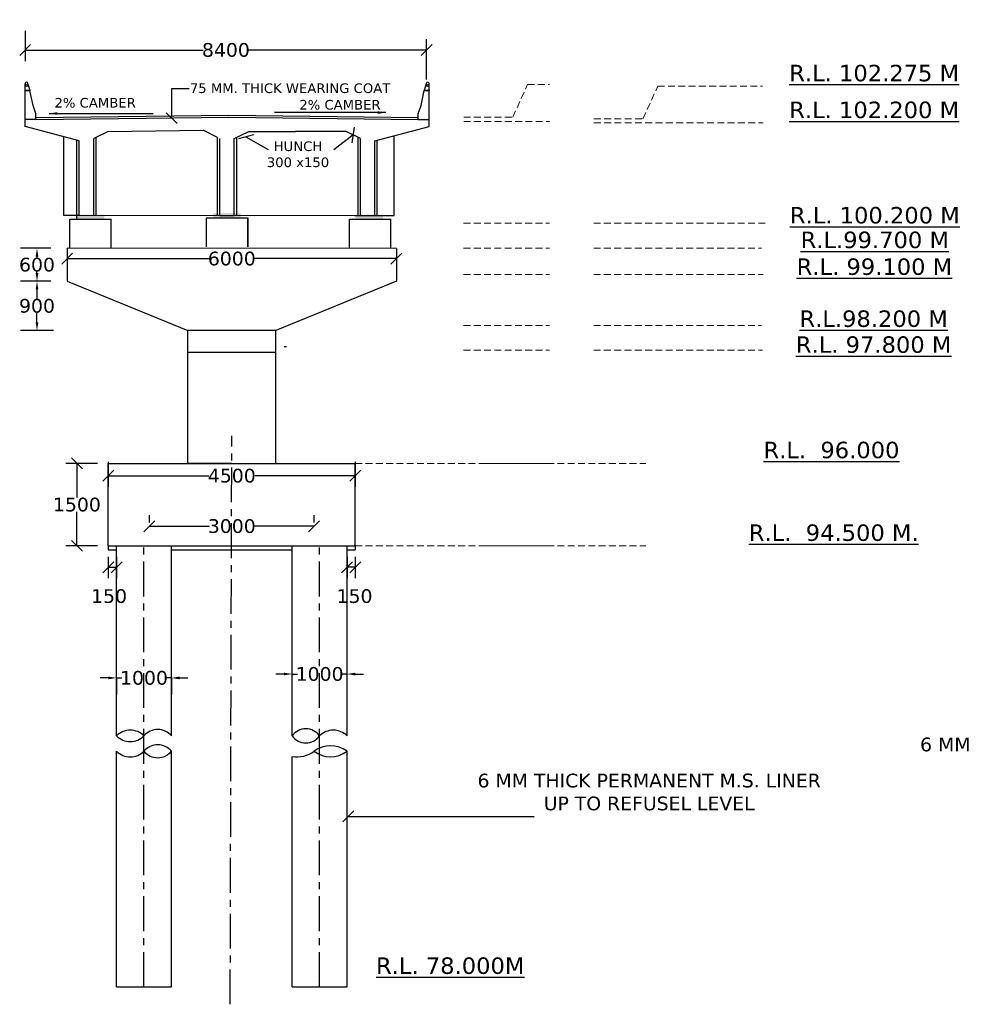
# Model space of a CAD drawing. Header units: millimetres. Extents: x -7746077780 to -3844657605, y -13315294818 to -6656873469.
# Tile 75 of 129: x -3871880771 to -3871863540, y -6657361810 to -6657343874. Entities that reach past the tile are written whole.
import ezdxf

# ---------------------------------------------------------------- set-up
doc = ezdxf.new("R2010")
doc.units = ezdxf.units.MM
doc.header["$MEASUREMENT"] = 0
doc.header["$PDMODE"] = 2
doc.linetypes.add('CENTER', pattern=[50.8, 31.75, -6.35, 6.35, -6.35])
doc.linetypes.add('HIDDEN', pattern=[0.375, 0.25, -0.125])
doc.layers.add('TEX', color=6, linetype='Continuous')
doc.layers.add('TEXT', color=7, linetype='Continuous')
doc.styles.get("Standard").update_dxf_attribs({"font": 'verdana.ttf', "height": 250})
doc.dimstyles.new('Copy of ISO-25--------4', dxfattribs={"dimtxt": 200, "dimasz": 150, "dimexe": 300, "dimexo": 300, "dimgap": 0.02, "dimtad": 0, "dimtih": 1, "dimtoh": 1, "dimdec": 0, "dimlfac": 4, "dimdsep": 46, "dimtxsty": 'Standard', "dimcen": 150, "dimclrd": 1, "dimclre": 1, "dimclrt": 1, "dimadec": 0, "dimazin": 0, "dimtfac": 1, "dimtdec": 0, "dimtmove": 2, "dimatfit": 3, "dimfxl": 0, "dimarcsym": 0})
doc.dimstyles.new('ISO-25', dxfattribs={"dimtxt": 250, "dimasz": 200, "dimexe": 200, "dimexo": 200, "dimgap": 0.02, "dimtad": 0, "dimtih": 1, "dimtoh": 1, "dimdec": 0, "dimdsep": 46, "dimtxsty": 'Standard', "dimblk": 'OBLIQUE', "dimcen": 150, "dimclrd": 1, "dimclre": 1, "dimclrt": 1, "dimadec": 0, "dimazin": 0, "dimtfac": 1, "dimtdec": 0, "dimtmove": 2, "dimatfit": 3, "dimldrblk": 'OBLIQUE', "dimfxl": 0, "dimarcsym": 0})
doc.dimstyles.new('ISO-25--------2', dxfattribs={"dimtxt": 200, "dimasz": 150, "dimexe": 300, "dimexo": 300, "dimgap": 0.02, "dimtad": 0, "dimtih": 1, "dimtoh": 1, "dimdec": 0, "dimlfac": 2, "dimdsep": 46, "dimtxsty": 'Standard', "dimcen": 150, "dimclrd": 1, "dimclre": 1, "dimclrt": 1, "dimadec": 0, "dimazin": 0, "dimtfac": 1, "dimtdec": 0, "dimtmove": 2, "dimatfit": 3, "dimfxl": 0, "dimarcsym": 0})

# ---------------------------------------------------------------- blocks, each defined once
blk = doc.blocks.new('_Oblique')
at = {"color": 0, "linetype": 'ByBlock', "lineweight": -2}
blk.add_line((-0.5, -0.5), (0.5, 0.5), dxfattribs=at)
blk = doc.blocks.new('*D1150')
at = {"color": 1, "linetype": 'Continuous', "lineweight": -2, "ltscale": 0.05, "transparency": 16777216}
for p, q in [((-3871879155.757898, -6657351930.053236), (-3871879155.757898, -6657352381.750388)), ((-3871874655.757896, -6657351930.053235), (-3871874655.757896, -6657352381.750388)), ((-3871879155.757898, -6657352181.750388), (-3871877325.186897, -6657352181.750388)), ((-3871874655.757896, -6657352181.750388), (-3871876486.328898, -6657352181.750388))]:
    blk.add_line(p, q, dxfattribs=at)
at = {"layer": 'Defpoints', "color": 0, "linetype": 'Continuous', "ltscale": 0.05, "transparency": 16777216}
for p in [(-3871879155.757898, -6657351730.053236), (-3871874655.757896, -6657351730.053235), (-3871874655.757896, -6657352181.750388)]:
    blk.add_point(p, dxfattribs=at)
at = {"color": 1, "linetype": 'Continuous', "lineweight": -2, "ltscale": 0.05, "transparency": 16777216, "xscale": 200, "yscale": 200, "zscale": 200, "rotation": 180}
blk.add_blockref('_Oblique', (-3871879155.757898, -6657352181.750388), dxfattribs=at)
at = {"color": 1, "linetype": 'Continuous', "lineweight": -2, "ltscale": 0.05, "transparency": 16777216, "xscale": 200, "yscale": 200, "zscale": 200}
blk.add_blockref('_Oblique', (-3871874655.757896, -6657352181.750388), dxfattribs=at)
at = {"color": 1, "linetype": 'Continuous', "ltscale": 0.05, "transparency": 16777216, "insert": (-3871876905.757897, -6657352181.750388), "char_height": 250, "attachment_point": 5}
blk.add_mtext('4500', dxfattribs=at)
blk = doc.blocks.new('*D1151')
at = {"color": 1, "linetype": 'Continuous', "lineweight": -2, "ltscale": 0.05, "transparency": 16777216}
for p, q in [((-3871879355.757896, -6657351958.236751), (-3871879928.057896, -6657351958.236751)), ((-3871879728.057896, -6657351958.236751), (-3871879728.057896, -6657352578.095866)), ((-3871879728.057896, -6657353458.236753), (-3871879728.057896, -6657352838.377639)), ((-3871879355.757898, -6657353458.236753), (-3871879928.057896, -6657353458.236753))]:
    blk.add_line(p, q, dxfattribs=at)
at = {"layer": 'Defpoints', "color": 0, "linetype": 'Continuous', "ltscale": 0.05, "transparency": 16777216}
for p in [(-3871879728.057896, -6657351958.236751), (-3871879155.757896, -6657351958.236751), (-3871879155.757898, -6657353458.236753)]:
    blk.add_point(p, dxfattribs=at)
at = {"color": 1, "linetype": 'Continuous', "lineweight": -2, "ltscale": 0.05, "transparency": 16777216, "xscale": 200, "yscale": 200, "zscale": 200}
for p, rotation in [((-3871879728.057896, -6657351958.236751), 90), ((-3871879728.057896, -6657353458.236753), 270)]:
    blk.add_blockref('_Oblique', p, dxfattribs=dict(at, rotation=rotation))
at = {"color": 1, "linetype": 'Continuous', "ltscale": 0.05, "transparency": 16777216, "insert": (-3871879728.057895, -6657352708.236753), "char_height": 250, "attachment_point": 5}
blk.add_mtext('1500', dxfattribs=at)
blk = doc.blocks.new('*D1152')
at = {"color": 1, "linetype": 'Continuous', "lineweight": -2, "ltscale": 0.05, "transparency": 16777216}
for p, q in [((-3871879155.757896, -6657353658.236753), (-3871879155.757896, -6657354048.743194)), ((-3871879005.757896, -6657353658.236753), (-3871879005.757896, -6657354048.743194)), ((-3871879155.757896, -6657353848.743194), (-3871879005.757896, -6657353848.743194))]:
    blk.add_line(p, q, dxfattribs=at)
at = {"layer": 'Defpoints', "color": 0, "linetype": 'Continuous', "ltscale": 0.05, "transparency": 16777216}
for p in [(-3871879155.757896, -6657353458.236753), (-3871879005.757896, -6657353458.236753), (-3871879005.757896, -6657353848.743194)]:
    blk.add_point(p, dxfattribs=at)
at = {"color": 1, "linetype": 'Continuous', "lineweight": -2, "ltscale": 0.05, "transparency": 16777216, "xscale": 200, "yscale": 200, "zscale": 200, "rotation": 180}
blk.add_blockref('_Oblique', (-3871879155.757896, -6657353848.743194), dxfattribs=at)
at = {"color": 1, "linetype": 'Continuous', "lineweight": -2, "ltscale": 0.05, "transparency": 16777216, "xscale": 200, "yscale": 200, "zscale": 200}
blk.add_blockref('_Oblique', (-3871879005.757896, -6657353848.743194), dxfattribs=at)
at = {"color": 1, "linetype": 'Continuous', "ltscale": 0.05, "transparency": 16777216, "insert": (-3871879142.118624, -6657354375.670983), "char_height": 250, "attachment_point": 5}
blk.add_mtext('150', dxfattribs=at)
blk = doc.blocks.new('*D1153')
at = {"layer": 'Defpoints', "color": 0, "ltscale": 20, "transparency": 16777216}
for p in [(-3871874805.757896, -6657353458.236753), (-3871874655.757896, -6657353458.236753), (-3871874805.757896, -6657353848.743194)]:
    blk.add_point(p, dxfattribs=at)
at = {"layer": 'TEX', "color": 1, "lineweight": -2, "ltscale": 20, "transparency": 16777216}
for p, q in [((-3871874805.757896, -6657353658.236753), (-3871874805.757896, -6657354048.743194)), ((-3871874655.757896, -6657353658.236753), (-3871874655.757896, -6657354048.743194)), ((-3871874655.757896, -6657353848.743194), (-3871874805.757896, -6657353848.743194))]:
    blk.add_line(p, q, dxfattribs=at)
at = {"layer": 'TEX', "color": 1, "lineweight": -2, "ltscale": 20, "transparency": 16777216, "xscale": 200, "yscale": 200, "zscale": 200, "rotation": 180}
blk.add_blockref('_Oblique', (-3871874805.757896, -6657353848.743194), dxfattribs=at)
at = {"layer": 'TEX', "color": 1, "lineweight": -2, "ltscale": 20, "transparency": 16777216, "xscale": 200, "yscale": 200, "zscale": 200}
blk.add_blockref('_Oblique', (-3871874655.757896, -6657353848.743194), dxfattribs=at)
at = {"layer": 'TEX', "color": 1, "ltscale": 20, "transparency": 16777216, "insert": (-3871874669.397167, -6657354375.670983), "char_height": 250, "attachment_point": 5}
blk.add_mtext('150', dxfattribs=at)
blk = doc.blocks.new('*D1154')
at = {"layer": 'Defpoints', "color": 0, "ltscale": 20, "transparency": 16777216}
for p in [(-3871878405.757898, -6657353100.563687), (-3871878405.757898, -6657353232.491455), (-3871875405.757895, -6657353232.491452)]:
    blk.add_point(p, dxfattribs=at)
at = {"layer": 'TEX', "color": 1, "lineweight": -2, "ltscale": 20, "transparency": 16777216}
for p, q in [((-3871878405.757898, -6657353032.491455), (-3871878405.757898, -6657352900.563687)), ((-3871875405.757895, -6657353032.491452), (-3871875405.757895, -6657352900.563687)), ((-3871878405.757898, -6657353100.563687), (-3871877317.631489, -6657353100.563687)), ((-3871875405.757895, -6657353100.563687), (-3871876493.884304, -6657353100.563687))]:
    blk.add_line(p, q, dxfattribs=at)
at = {"layer": 'TEX', "color": 1, "lineweight": -2, "ltscale": 20, "transparency": 16777216, "xscale": 200, "yscale": 200, "zscale": 200, "rotation": 180}
blk.add_blockref('_Oblique', (-3871878405.757898, -6657353100.563687), dxfattribs=at)
at = {"layer": 'TEX', "color": 1, "lineweight": -2, "ltscale": 20, "transparency": 16777216, "xscale": 200, "yscale": 200, "zscale": 200}
blk.add_blockref('_Oblique', (-3871875405.757895, -6657353100.563687), dxfattribs=at)
at = {"layer": 'TEX', "color": 1, "ltscale": 20, "transparency": 16777216, "insert": (-3871876905.757896, -6657353100.563687), "char_height": 250, "attachment_point": 5}
blk.add_mtext('3000', dxfattribs=at)
blk = doc.blocks.new('*D1155')
at = {"color": 1, "linetype": 'Continuous', "lineweight": -2, "ltscale": 0.05, "transparency": 16777216}
for p, q in [((-3871879905.406355, -6657348119.513662), (-3871879905.406355, -6657348427.277393)), ((-3871879905.406355, -6657348227.277393), (-3871877319.797799, -6657348227.277393)), ((-3871873905.405119, -6657348227.277393), (-3871876491.013675, -6657348227.277393)), ((-3871873905.405119, -6657348120.27984), (-3871873905.405119, -6657348427.277393))]:
    blk.add_line(p, q, dxfattribs=at)
at = {"layer": 'Defpoints', "color": 0, "linetype": 'Continuous', "ltscale": 0.05, "transparency": 16777216}
for p in [(-3871879905.406355, -6657347919.513662), (-3871873905.405119, -6657347920.27984), (-3871873905.405119, -6657348227.277393)]:
    blk.add_point(p, dxfattribs=at)
at = {"color": 1, "linetype": 'Continuous', "lineweight": -2, "ltscale": 0.05, "transparency": 16777216, "xscale": 200, "yscale": 200, "zscale": 200, "rotation": 180}
blk.add_blockref('_Oblique', (-3871879905.406355, -6657348227.277393), dxfattribs=at)
at = {"color": 1, "linetype": 'Continuous', "lineweight": -2, "ltscale": 0.05, "transparency": 16777216, "xscale": 200, "yscale": 200, "zscale": 200}
blk.add_blockref('_Oblique', (-3871873905.405119, -6657348227.277393), dxfattribs=at)
at = {"color": 1, "linetype": 'Continuous', "ltscale": 0.05, "transparency": 16777216, "insert": (-3871876905.405737, -6657348227.277393), "char_height": 250, "attachment_point": 5}
blk.add_mtext('6000', dxfattribs=at)
blk = doc.blocks.new('*D1156')
at = {"layer": 'Defpoints', "color": 0, "ltscale": 20, "transparency": 16777216}
for p in [(-3871879005.757896, -6657355864.684976), (-3871878005.757898, -6657355864.684978), (-3871878005.757898, -6657355864.684979)]:
    blk.add_point(p, dxfattribs=at)
at = {"layer": 'TEX', "color": 1, "lineweight": -2, "ltscale": 20, "transparency": 16777216}
for p, q in [((-3871879155.757896, -6657355864.684979), (-3871879305.757896, -6657355864.684979)), ((-3871879005.757896, -6657355864.684979), (-3871879005.757896, -6657356164.684979)), ((-3871879005.757896, -6657355864.684979), (-3871878908.313156, -6657355864.684979)), ((-3871878005.757898, -6657355864.684979), (-3871878103.202639, -6657355864.684979)), ((-3871878005.757898, -6657355864.684979), (-3871878005.757898, -6657356164.684979)), ((-3871877855.757898, -6657355864.684979), (-3871877705.757898, -6657355864.684979))]:
    blk.add_line(p, q, dxfattribs=at)
at = {"layer": 'TEX', "color": 1, "ltscale": 20, "transparency": 16777216}
for points in [[(-3871879155.757896, -6657355839.684979), (-3871879155.757896, -6657355889.684979), (-3871879005.757896, -6657355864.684979)], [(-3871877855.757898, -6657355839.684979), (-3871877855.757898, -6657355889.684979), (-3871878005.757898, -6657355864.684979)]]:
    blk.add_solid(points, dxfattribs=at)
at = {"layer": 'TEX', "color": 1, "ltscale": 20, "transparency": 16777216, "insert": (-3871878505.757897, -6657355864.684979), "char_height": 250, "attachment_point": 5}
blk.add_mtext('1000', dxfattribs=at)
blk = doc.blocks.new('*D1157')
at = {"layer": 'Defpoints', "color": 0, "ltscale": 20, "transparency": 16777216}
for p in [(-3871875805.757896, -6657355793.781147), (-3871874805.757896, -6657355793.781146), (-3871874805.757896, -6657355793.781146)]:
    blk.add_point(p, dxfattribs=at)
at = {"layer": 'TEX', "color": 1, "lineweight": -2, "ltscale": 20, "transparency": 16777216}
for p, q in [((-3871875805.757896, -6657355793.781146), (-3871875805.757896, -6657355493.781146)), ((-3871874805.757896, -6657355793.781146), (-3871874805.757896, -6657355493.781146)), ((-3871875955.757896, -6657355793.781146), (-3871876105.757896, -6657355793.781146)), ((-3871875805.757896, -6657355793.781146), (-3871875708.313155, -6657355793.781146)), ((-3871874805.757896, -6657355793.781146), (-3871874903.202638, -6657355793.781146)), ((-3871874655.757896, -6657355793.781146), (-3871874505.757896, -6657355793.781146))]:
    blk.add_line(p, q, dxfattribs=at)
at = {"layer": 'TEX', "color": 1, "ltscale": 20, "transparency": 16777216}
for points in [[(-3871875955.757896, -6657355768.781146), (-3871875955.757896, -6657355818.781146), (-3871875805.757896, -6657355793.781146)], [(-3871874655.757896, -6657355768.781146), (-3871874655.757896, -6657355818.781146), (-3871874805.757896, -6657355793.781146)]]:
    blk.add_solid(points, dxfattribs=at)
at = {"layer": 'TEX', "color": 1, "ltscale": 20, "transparency": 16777216, "insert": (-3871875305.757896, -6657355793.781146), "char_height": 250, "attachment_point": 5}
blk.add_mtext('1000', dxfattribs=at)
blk = doc.blocks.new('*D1158')
at = {"layer": 'Defpoints', "color": 0, "ltscale": 20, "transparency": 16777216}
for p in [(-3871879905.406355, -6657348038.148132), (-3871880455.246874, -6657348638.048883), (-3871879905.406355, -6657348638.048883)]:
    blk.add_point(p, dxfattribs=at)
at = {"layer": 'TEX', "color": 1, "lineweight": -2, "ltscale": 20, "transparency": 16777216}
for p, q in [((-3871880205.406355, -6657348038.148132), (-3871880755.246874, -6657348038.148132)), ((-3871880455.246874, -6657348188.148132), (-3871880455.246874, -6657348207.957622)), ((-3871880455.246874, -6657348488.048883), (-3871880455.246874, -6657348468.239394)), ((-3871880205.406355, -6657348638.048883), (-3871880755.246874, -6657348638.048883))]:
    blk.add_line(p, q, dxfattribs=at)
at = {"layer": 'TEX', "color": 1, "ltscale": 20, "transparency": 16777216}
for points in [[(-3871880480.246874, -6657348188.148132), (-3871880430.246874, -6657348188.148132), (-3871880455.246874, -6657348038.148132)], [(-3871880480.246874, -6657348488.048883), (-3871880430.246874, -6657348488.048883), (-3871880455.246874, -6657348638.048883)]]:
    blk.add_solid(points, dxfattribs=at)
at = {"layer": 'TEX', "color": 1, "ltscale": 20, "transparency": 16777216, "insert": (-3871880455.246873, -6657348338.098509), "char_height": 250, "attachment_point": 5}
blk.add_mtext('600', dxfattribs=at)
blk = doc.blocks.new('*D1159')
at = {"layer": 'Defpoints', "color": 0, "ltscale": 20, "transparency": 16777216}
for p in [(-3871879941.603259, -6657348638.048883), (-3871880455.246874, -6657349538.050111), (-3871877805.757902, -6657349538.050111)]:
    blk.add_point(p, dxfattribs=at)
at = {"layer": 'TEX', "color": 1, "lineweight": -2, "ltscale": 20, "transparency": 16777216}
for p, q in [((-3871880241.603259, -6657348638.048883), (-3871880755.246874, -6657348638.048883)), ((-3871880455.246874, -6657348788.048883), (-3871880455.246874, -6657348957.90861)), ((-3871880455.246874, -6657349388.050111), (-3871880455.246874, -6657349218.190383)), ((-3871880155.246874, -6657349538.050111), (-3871880755.246874, -6657349538.050111))]:
    blk.add_line(p, q, dxfattribs=at)
at = {"layer": 'TEX', "color": 1, "ltscale": 20, "transparency": 16777216}
for points in [[(-3871880480.246874, -6657348788.048883), (-3871880430.246874, -6657348788.048883), (-3871880455.246874, -6657348638.048883)], [(-3871880480.246874, -6657349388.050111), (-3871880430.246874, -6657349388.050111), (-3871880455.246874, -6657349538.050111)]]:
    blk.add_solid(points, dxfattribs=at)
at = {"layer": 'TEX', "color": 1, "ltscale": 20, "transparency": 16777216, "insert": (-3871880455.246873, -6657349088.049498), "char_height": 250, "attachment_point": 5}
blk.add_mtext('900', dxfattribs=at)
blk = doc.blocks.new('*D1167')
at = {"color": 1, "lineweight": -2, "ltscale": 20, "transparency": 16777216}
for p, q in [((-3871880670.643729, -6657344074.389523), (-3871880670.643729, -6657344627.302607)), ((-3871873356.043733, -6657344964.220051), (-3871873356.043733, -6657344227.302607)), ((-3871880670.643729, -6657344427.302607), (-3871877428.995027, -6657344427.302607)), ((-3871873356.043733, -6657344427.302607), (-3871876597.692435, -6657344427.302607))]:
    blk.add_line(p, q, dxfattribs=at)
at = {"layer": 'Defpoints', "color": 0, "ltscale": 20, "transparency": 16777216}
for p in [(-3871880670.643729, -6657343874.389523), (-3871873356.043733, -6657344427.302607), (-3871873356.043733, -6657345164.220051)]:
    blk.add_point(p, dxfattribs=at)
at = {"color": 1, "lineweight": -2, "ltscale": 20, "transparency": 16777216, "xscale": 200, "yscale": 200, "zscale": 200, "rotation": 180}
blk.add_blockref('_Oblique', (-3871880670.643729, -6657344427.302607), dxfattribs=at)
at = {"color": 1, "lineweight": -2, "ltscale": 20, "transparency": 16777216, "xscale": 200, "yscale": 200, "zscale": 200}
blk.add_blockref('_Oblique', (-3871873356.043733, -6657344427.302607), dxfattribs=at)
at = {"color": 1, "ltscale": 20, "transparency": 16777216, "insert": (-3871877013.343731, -6657344427.302607), "char_height": 250, "attachment_point": 5}
blk.add_mtext('8400', dxfattribs=at)

msp = doc.modelspace()

# ---------------------------------------------------------------- hatches: boundary and pattern name
at = {"linetype": 'Continuous', "ltscale": 0.05}
for color, points in [(1, [(-3871879730.28037, -6657347425.264208), (-3871879230.28037, -6657347425.264206), (-3871879230.28037, -6657347510.623823), (-3871879730.28037, -6657347510.623819)]), (240, [(-3871877241.443729, -6657347400.995049), (-3871876741.443729, -6657347400.995048), (-3871876741.443729, -6657347486.354664), (-3871877241.44373, -6657347486.354662)]), (240, [(-3871874651.38255, -6657347423.423779), (-3871874151.38255, -6657347423.423777), (-3871874151.38255, -6657347508.783393), (-3871874651.382552, -6657347508.783391)])]:
    msp.add_hatch(color=color, dxfattribs=at).paths.add_polyline_path(points)

# ---------------------------------------------------------------- linework, layer by layer
at = {"color": 240}
for p, q in [((-3871880670.643729, -6657345689.820049), (-3871880670.643729, -6657345164.220051)), ((-3871880670.643729, -6657345164.220051), (-3871880583.043728, -6657345164.220051)), ((-3871880670.643729, -6657345164.220051), (-3871880583.043728, -6657345164.220051)), ((-3871880527.230429, -6657345440.347987), (-3871880583.043728, -6657345164.220051)), ((-3871873455.657033, -6657345440.347987), (-3871873399.843733, -6657345164.220051)), ((-3871873312.243766, -6657345164.219941), (-3871873399.843767, -6657345164.219941)), ((-3871873312.243733, -6657345164.220051), (-3871873399.843733, -6657345164.220051)), ((-3871873312.243733, -6657345164.220051), (-3871873399.843733, -6657345164.220051)), ((-3871873312.243733, -6657345689.820049), (-3871873312.243733, -6657345164.220051)), ((-3871880670.643729, -6657345821.220055), (-3871880670.643728, -6657345361.181648)), ((-3871873312.243733, -6657345821.220055), (-3871873312.243734, -6657345361.181648)), ((-3871873509.343733, -6657345580.32005), (-3871873455.657033, -6657345440.347987))]:
    msp.add_line(p, q, dxfattribs=at)
at = {"ltscale": 20}
msp.add_line((-3871873299.843987, -6657345164.22016), (-3871873399.843987, -6657345164.22016), dxfattribs=at)
at = {"color": 240, "linetype": 'Continuous', "ltscale": 0.05}
for p, q in [((-3871880473.543728, -6657345580.32005), (-3871880527.230429, -6657345440.347987)), ((-3871880473.543728, -6657345689.820049), (-3871880473.543728, -6657345580.32005)), ((-3871873509.343733, -6657345689.820049), (-3871873509.343733, -6657345580.32005)), ((-3871880473.254874, -6657345689.816576), (-3871880670.354874, -6657345689.816576)), ((-3871880473.938769, -6657345656.972425), (-3871876960.932336, -6657345614.723446)), ((-3871880473.543728, -6657345689.820049), (-3871876960.537296, -6657345647.571071)), ((-3871876960.537296, -6657345647.571071), (-3871873509.343733, -6657345689.820049)), ((-3871876960.135181, -6657345614.723532), (-3871873508.941618, -6657345656.972511)), ((-3871873509.343733, -6657345689.820049), (-3871873312.243733, -6657345692.232918)), ((-3871879685.143728, -6657346084.020052), (-3871880670.643729, -6657345821.220053)), ((-3871879159.604287, -6657345908.820053), (-3871879422.343727, -6657346040.220055)), ((-3871879159.604287, -6657345908.820053), (-3871877429.383165, -6657345886.914998)), ((-3871877166.643729, -6657346018.314996), (-3871877429.383165, -6657345886.914998)), ((-3871876860.043727, -6657346040.220046), (-3871876597.304289, -6657345908.820048)), ((-3871876597.304289, -6657345908.820048), (-3871876137.343728, -6657345908.820048)), ((-3871876531.483167, -6657345908.820053), (-3871875743.204294, -6657345908.820053)), ((-3871874823.283169, -6657345908.820053), (-3871875743.204294, -6657345908.820053)), ((-3871874560.543728, -6657346040.220052), (-3871874823.283166, -6657345908.820055)), ((-3871874297.743729, -6657346084.020052), (-3871873312.243728, -6657345821.220053)), ((-3871879855.280367, -6657348038.694019), (-3871879855.280369, -6657347510.623847)), ((-3871879105.280367, -6657348038.694019), (-3871879105.280367, -6657347510.623848)), ((-3871877366.443728, -6657348014.424834), (-3871877366.443729, -6657347486.354661)), ((-3871877366.443729, -6657347486.354661), (-3871876616.443727, -6657347486.354665)), ((-3871876616.47179, -6657348014.398111), (-3871876616.471791, -6657347486.327938)), ((-3871874760.397558, -6657348038.719165), (-3871874760.397559, -6657347510.648991)), ((-3871874760.397559, -6657347510.648993), (-3871874010.397556, -6657347510.648993)), ((-3871874670.043728, -6657347441.783225), (-3871874275.843728, -6657347441.783223)), ((-3871874655.757898, -6657353458.236751), (-3871874655.757895, -6657351958.236751)), ((-3871878005.757898, -6657356919.933906), (-3871878005.757898, -6657353458.236753)), ((-3871875805.757896, -6657356919.933902), (-3871875805.757895, -6657353458.236749)), ((-3871874805.757896, -6657356919.933906), (-3871874805.757895, -6657353458.236751)), ((-3871874655.757896, -6657353458.236751), (-3871874655.757896, -6657353533.236751)), ((-3871878005.757898, -6657353533.236753), (-3871875805.757895, -6657353533.236753)), ((-3871874805.757896, -6657353533.236751), (-3871874655.757896, -6657353533.236751)), ((-3871879005.757899, -6657361492.08464), (-3871879005.757896, -6657357199.933905)), ((-3871878005.757899, -6657361492.08464), (-3871878005.757898, -6657357199.933904)), ((-3871874805.757896, -6657361492.084637), (-3871874805.757896, -6657357199.933905)), ((-3871875805.757898, -6657361492.08464), (-3871875805.757896, -6657357298.122192))]:
    msp.add_line(p, q, dxfattribs=at)
at = {"color": 1, "linetype": 'Continuous', "ltscale": 0.05}
for p, q in [((-3871879855.280369, -6657347510.62382), (-3871879105.280367, -6657347510.623823)), ((-3871879730.28037, -6657347510.623819), (-3871879730.280369, -6657347425.264208)), ((-3871874010.397558, -6657348038.719165), (-3871874010.397558, -6657347510.648993)), ((-3871879905.406355, -6657348039.048883), (-3871879905.406355, -6657348638.048883)), ((-3871879905.406355, -6657348638.048883), (-3871877705.757896, -6657349538.050111)), ((-3871876105.757898, -6657349538.050111), (-3871877705.757898, -6657349538.050111)), ((-3871877705.757897, -6657351958.236751), (-3871877705.757897, -6657349538.050111)), ((-3871876105.757897, -6657351958.236751), (-3871876105.757897, -6657349538.050111)), ((-3871876105.757897, -6657349938.05011), (-3871877705.757897, -6657349938.050112)), ((-3871879155.757898, -6657351958.236751), (-3871874655.757896, -6657351958.236751)), ((-3871879155.757896, -6657353458.236753), (-3871879155.757896, -6657351958.236751)), ((-3871877805.757896, -6657351958.236751), (-3871876905.757897, -6657351958.236751)), ((-3871876905.757897, -6657351958.236751), (-3871877705.757897, -6657351958.236751)), ((-3871876905.757897, -6657351958.236751), (-3871876105.757897, -6657351958.236751)), ((-3871879155.757896, -6657353458.236751), (-3871874655.757896, -6657353458.236751)), ((-3871879155.757896, -6657353458.236753), (-3871879155.757896, -6657353533.236753)), ((-3871879005.757896, -6657356919.933902), (-3871879005.757896, -6657353458.236753)), ((-3871879005.757896, -6657353458.236753), (-3871878505.757898, -6657353458.236753)), ((-3871879155.757896, -6657353533.236753), (-3871879005.757896, -6657353533.236753))]:
    msp.add_line(p, q, dxfattribs=at)
at = {"lineweight": 13, "ltscale": 20}
msp.add_line((-3871879685.143729, -6657347441.783223), (-3871874297.743728, -6657347441.783219), dxfattribs=at)
at = {"color": 1, "ltscale": 0.1}
msp.add_line((-3871876616.443727, -6657347486.354665), (-3871876616.443727, -6657348014.407256), dxfattribs=at)
at = {"layer": 'TEX', "color": 0, "ltscale": 20}
for p, q in [((-3871879964.321314, -6657347441.783223), (-3871879964.321314, -6657346009.572697)), ((-3871873950.116314, -6657347441.783245), (-3871873950.116314, -6657345991.319407)), ((-3871879685.143729, -6657347441.783223), (-3871879964.321314, -6657347441.783223)), ((-3871874297.743727, -6657347441.783245), (-3871873950.116314, -6657347441.783245)), ((-3871875909.154582, -6657349832.627614), (-3871875952.175775, -6657349832.627614)), ((-3871877705.757897, -6657351958.236751), (-3871877705.757897, -6657351958.236751)), ((-3871876105.757897, -6657351958.236751), (-3871876105.757897, -6657351958.236751))]:
    msp.add_line(p, q, dxfattribs=at)
at = {"layer": 'TEX', "color": 1, "ltscale": 20}
for p, q in [((-3871879728.943728, -6657347441.783245), (-3871879728.943727, -6657346072.340052)), ((-3871879685.143729, -6657347441.783245), (-3871879685.143728, -6657346084.020052)), ((-3871879422.343727, -6657347441.783235), (-3871879422.343727, -6657346040.220055)), ((-3871879378.543727, -6657347441.783235), (-3871879378.543727, -6657346018.315006)), ((-3871877166.643729, -6657347441.783227), (-3871877166.643729, -6657346018.314996)), ((-3871877122.843729, -6657347441.783227), (-3871877122.843729, -6657346040.220046)), ((-3871876860.043727, -6657347441.783227), (-3871876860.043727, -6657346040.220046)), ((-3871876816.243727, -6657347441.783227), (-3871876816.243727, -6657346018.314996)), ((-3871874604.343729, -6657347441.783235), (-3871874604.343729, -6657346018.315004)), ((-3871874560.543729, -6657347441.783235), (-3871874560.543729, -6657346040.220055)), ((-3871874297.743727, -6657347441.783245), (-3871874297.743729, -6657346084.020052)), ((-3871874253.943727, -6657347441.783245), (-3871874253.943728, -6657346072.340052))]:
    msp.add_line(p, q, dxfattribs=at)
at = {"layer": 'TEX', "color": 7, "ltscale": 30}
msp.add_line((-3871877122.843729, -6657347441.783227), (-3871876860.043727, -6657347441.783216), dxfattribs=at)
at = {"layer": 'TEX', "color": 240, "ltscale": 20}
for p, q in [((-3871873905.405119, -6657348039.815062), (-3871879905.406355, -6657348039.048883)), ((-3871873905.405119, -6657348039.815062), (-3871873905.40512, -6657348639.815062)), ((-3871873905.40512, -6657348639.815062), (-3871876105.757897, -6657349538.050111)), ((-3871879005.757898, -6657361492.08464), (-3871878005.757898, -6657361492.08464)), ((-3871875805.757896, -6657361492.084637), (-3871874805.757896, -6657361492.084637))]:
    msp.add_line(p, q, dxfattribs=at)
at = {"layer": 'TEX', "color": 4, "linetype": 'CENTER', "ltscale": 20}
for p, q in [((-3871876934.531856, -6657361809.726429), (-3871876905.757897, -6657351453.469679)), ((-3871878505.757898, -6657361492.08464), (-3871878505.757898, -6657353458.236753)), ((-3871875305.757896, -6657361492.084637), (-3871875305.757895, -6657353458.236751))]:
    msp.add_line(p, q, dxfattribs=at)
at = {"layer": 'TEX', "color": 7, "ltscale": 20}
for p, q in [((-3871878505.757898, -6657353458.236753), (-3871878505.757898, -6657353458.236753)), ((-3871875405.757898, -6657361398.236751), (-3871875405.757898, -6657361398.236751))]:
    msp.add_line(p, q, dxfattribs=at)
at = {"layer": 'TEX', "color": 0, "ltscale": 20}
for points in [[(-3871880670.643729, -6657345164.220051), (-3871880670.643729, -6657345045.307387)], [(-3871880621.755744, -6657345045.307387), (-3871880621.755743, -6657345045.307387), (-3871880583.043728, -6657345164.220051), (-3871880670.643729, -6657345164.220051)], [(-3871873361.131752, -6657345045.307278), (-3871873361.131752, -6657345045.307278), (-3871873399.843767, -6657345164.219941), (-3871873312.243766, -6657345164.219941)], [(-3871873312.243766, -6657345164.219941), (-3871873312.243766, -6657345045.307278)]]:
    msp.add_lwpolyline(points, dxfattribs=at)
for centre in [(-3871880643.750388, -6657345072.365739), (-3871873339.137107, -6657345072.365629)]:
    msp.add_circle(centre, 19.046095, dxfattribs=at)
for centre in [(-3871880646.199737, -6657345037.787085), (-3871873336.687758, -6657345037.786975)]:
    msp.add_arc(centre, 25.57467, 342.8992355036, 197.1007644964, dxfattribs=at)
at = {"layer": 'TEX', "color": 240, "ltscale": 20}
for centre, radius, start, end in [((-3871878755.757888, -6657357169.726362), 353.406659, 44.9761993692, 135.0238006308), ((-3871878255.757823, -6657357124.467163), 323.007454, 39.2877210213, 140.7122789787), ((-3871875555.757874, -6657357100.674147), 308.491565, 35.8654749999, 144.1345250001), ((-3871875055.456649, -6657357171.091813), 354.585729, 44.6786511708, 134.9021121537), ((-3871878755.75783, -6657356670.141178), 353.406916, 224.9761993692, 315.0237426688), ((-3871878255.758283, -6657357406.34653), 324.201157, 39.5446636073, 140.4552594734), ((-3871875555.757992, -6657356739.193431), 308.491728, 215.8654749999, 324.1345250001), ((-3871878755.758238, -6657356950.142737), 353.405993, 224.9760448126, 315.0239744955), ((-3871878255.758048, -6657356993.521597), 324.200733, 219.5446809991, 320.4552594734), ((-3871875725.844616, -6657356759.815594), 544.205958, 261.5559286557, 306.0274697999), ((-3871875105.757899, -6657357599.637448), 499.762869, 53.1096445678, 126.8903554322), ((-3871875105.757899, -6657356800.230355), 499.762869, 233.1096992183, 306.8903007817)]:
    msp.add_arc(centre, radius, start, end, dxfattribs=at)
at = {"layer": 'TEXT', "color": 2, "linetype": 'HIDDEN', "lineweight": 13, "ltscale": 500}
for p, q in [((-3871872680.094874, -6657345726.540661), (-3871871117.503435, -6657345726.540661)), ((-3871870308.427829, -6657345755.610948), (-3871867220.735439, -6657345755.610948)), ((-3871872682.965415, -6657347582.786165), (-3871871117.503434, -6657347582.786162)), ((-3871870311.298369, -6657347582.786165), (-3871867187.913392, -6657347582.786162)), ((-3871872682.96541, -6657348039.021461), (-3871871117.503434, -6657348039.021461)), ((-3871870311.298365, -6657348039.021461), (-3871867256.097438, -6657348039.021461)), ((-3871872682.965415, -6657348518.565162), (-3871871117.503434, -6657348518.565163)), ((-3871870311.298369, -6657348518.565162), (-3871867220.735439, -6657348518.565162)), ((-3871872682.965415, -6657349444.810616), (-3871871117.503435, -6657349444.810615)), ((-3871870311.298369, -6657349444.810616), (-3871867256.097438, -6657349444.810616)), ((-3871872682.965415, -6657349896.972219), (-3871871117.503434, -6657349896.972219)), ((-3871870311.298369, -6657349896.972219), (-3871867238.416439, -6657349896.972219)), ((-3871874655.757897, -6657351958.236751), (-3871871117.503435, -6657351958.236751)), ((-3871872284.090852, -6657351958.236751), (-3871869359.226464, -6657351958.236751)), ((-3871874655.757898, -6657353458.236751), (-3871871117.503434, -6657353458.236751)), ((-3871872284.090853, -6657353458.236751), (-3871869359.226464, -6657353458.236751))]:
    msp.add_line(p, q, dxfattribs=at)
for points in [[(-3871872680.094876, -6657345651.382792), (-3871871786.183517, -6657345651.382792), (-3871871516.183517, -6657345056.002645), (-3871871117.503435, -6657345056.002645)], [(-3871870308.427831, -6657345680.453078), (-3871869414.516472, -6657345680.453078), (-3871869144.516472, -6657345085.072932), (-3871867238.416439, -6657345085.072932)]]:
    msp.add_lwpolyline(points, dxfattribs=at)

# ---------------------------------------------------------------- texts
at = {"ltscale": 20, "insert": (-3871875699.552759, -6657346091.564591), "char_height": 175.2, "width": 1489.69966393, "attachment_point": 2}
msp.add_mtext('HUNCH \\P300 x150', dxfattribs=at)
at = {"layer": 'TEX', "color": 240, "ltscale": 20}
msp.add_text('75 MM. THICK WEARING COAT', height=175.2, dxfattribs=at).set_placement((-3871877669.170682, -6657345210.129984))
at = {"layer": 'TEXT', "color": 6, "attachment_point": 2}
for s, insert, char_height, width in [('{\\LR.L. 102.275 M}', (-3871865201.612844, -6657344696.019408), 300, 7649.89821387), ('2% CAMBER', (-3871879395.551228, -6657345300.124277), 175.2, 4467.51083535), ('2% CAMBER', (-3871874934.678109, -6657345335.968496), 175.2, 4467.51083535), ('{\\LR.L. 102.200 M}', (-3871865201.612844, -6657345366.557423), 300, 7649.89821387), ('{\\LR.L. 100.200 M}', (-3871865189.743961, -6657347285.934309), 300, 7649.89821387), ('{\\LR.L.99.700 M}', (-3871865189.743962, -6657347734.70808), 300, 7649.89821387), ('{\\LR.L. 99.100 M}', (-3871865196.820181, -6657348222.84737), 300, 7649.89821387), ('{\\LR.L.98.200 M}', (-3871865211.103287, -6657349170.390235), 300, 7649.89821387), ('{\\LR.L. 97.800 M}', (-3871865211.103287, -6657349642.420044), 300, 7649.89821387), ('{\\LR.L.  96.000  }', (-3871865979.763148, -6657351562.150729), 300, 6066.24848128), ('{\\L R.L.  94.500 M.}', (-3871866004.243164, -6657353068.395557), 300, 7473.93352986), ('6 MM THICK PERMANENT M.S. LINER\\PUP TO REFUSEL LEVEL', (-3871861237.428401, -6657356951.219271), 250, 7349.8973074), ('6 MM THICK PERMANENT M.S. LINER\\PUP TO REFUSEL LEVEL', (-3871869300.927148, -6657357608.627578), 250, 7349.8973074), ('{\\L R.L. 78.000M}', (-3871872991.912797, -6657360955.54964), 300, 5399.89821387)]:
    msp.add_mtext(s, dxfattribs=dict(at, insert=insert, char_height=char_height, width=width))

# ---------------------------------------------------------------- dimensions: what is measured, and where the dimension line sits
at = {"ltscale": 20}
dim = msp.add_linear_dim(base=(-3871873356.043733, -6657344427.302607), p1=(-3871880670.643729, -6657343874.389523), p2=(-3871873356.043733, -6657345164.220051), text='8400', dimstyle='ISO-25', dxfattribs=at)
dim.commit()
dim.dimension.update_dxf_attribs({"geometry": '*D1167', "text_midpoint": (-3871877013.343731, -6657344427.302607)})
at = {"color": 1, "linetype": 'Continuous', "ltscale": 0.05}
for base, p1, p2, picture, middle in [((-3871873905.405119, -6657348227.277393), (-3871879905.406355, -6657347919.513662), (-3871873905.405119, -6657347920.27984), '*D1155', (-3871876905.405737, -6657348227.277393)), ((-3871874655.757896, -6657352181.750388), (-3871879155.757898, -6657351730.053236), (-3871874655.757896, -6657351730.053235), '*D1150', (-3871876905.757897, -6657352181.750388))]:
    dim = msp.add_linear_dim(base=base, p1=p1, p2=p2, dimstyle='ISO-25', dxfattribs=at)
    dim.commit()
    dim.dimension.update_dxf_attribs({"geometry": picture, "text_midpoint": middle})
dim = msp.add_linear_dim(base=(-3871879728.057896, -6657351958.236751), p1=(-3871879155.757898, -6657353458.236753), p2=(-3871879155.757896, -6657351958.236751), angle=90, text='1500', dimstyle='ISO-25', dxfattribs=at)
dim.commit()
dim.dimension.update_dxf_attribs({"geometry": '*D1151', "text_midpoint": (-3871879728.057895, -6657352708.236753)})
dim = msp.add_linear_dim(base=(-3871879005.757896, -6657353848.743194), p1=(-3871879155.757896, -6657353458.236753), p2=(-3871879005.757896, -6657353458.236753), dimstyle='ISO-25', dxfattribs=at)
dim.commit()
dim.dimension.update_dxf_attribs({"geometry": '*D1152', "text_midpoint": (-3871879142.118624, -6657354375.670983), "dimtype": 160})
at = {"layer": 'TEX', "color": 7, "ltscale": 20}
for base, p1, p2, picture, middle in [((-3871880455.246874, -6657348638.048883), (-3871879905.406355, -6657348038.148132), (-3871879905.406355, -6657348638.048883), '*D1158', (-3871880455.246873, -6657348338.098509)), ((-3871880455.246874, -6657349538.050111), (-3871879941.603259, -6657348638.048883), (-3871877805.757902, -6657349538.050111), '*D1159', (-3871880455.246873, -6657349088.049498))]:
    dim = msp.add_linear_dim(base=base, p1=p1, p2=p2, angle=90, dimstyle='Copy of ISO-25--------4', override={"dimtxt": 250, "dimlfac": 1, "dimfxlon": 1}, dxfattribs=at)
    dim.commit()
    dim.dimension.update_dxf_attribs({"geometry": picture, "text_midpoint": middle})
at = {"layer": 'TEX', "ltscale": 20}
dim = msp.add_linear_dim(base=(-3871878405.757898, -6657353100.563687), p1=(-3871875405.757895, -6657353232.491452), p2=(-3871878405.757898, -6657353232.491455), dimstyle='ISO-25', dxfattribs=at)
dim.commit()
dim.dimension.update_dxf_attribs({"geometry": '*D1154', "text_midpoint": (-3871876905.757896, -6657353100.563687), "dimtype": 160})
dim = msp.add_linear_dim(base=(-3871874805.757896, -6657353848.743194), p1=(-3871874655.757896, -6657353458.236753), p2=(-3871874805.757896, -6657353458.236753), angle=180, dimstyle='ISO-25', dxfattribs=at)
dim.commit()
dim.dimension.update_dxf_attribs({"geometry": '*D1153', "text_midpoint": (-3871874669.397167, -6657354375.670983), "dimtype": 160})
at = {"layer": 'TEX', "color": 7, "ltscale": 20}
for base, p1, p2, picture, middle in [((-3871874805.757896, -6657355793.781146), (-3871875805.757896, -6657355793.781147), (-3871874805.757896, -6657355793.781146), '*D1157', (-3871875305.757896, -6657355793.781146)), ((-3871878005.757898, -6657355864.684979), (-3871879005.757896, -6657355864.684976), (-3871878005.757898, -6657355864.684978), '*D1156', (-3871878505.757897, -6657355864.684979))]:
    dim = msp.add_linear_dim(base=base, p1=p1, p2=p2, text='1000', dimstyle='Copy of ISO-25--------4', override={"dimtxt": 250, "dimlfac": 1, "dimfxl": 0.18, "dimfxlon": 1}, dxfattribs=at)
    dim.commit()
    dim.dimension.update_dxf_attribs({"geometry": picture, "text_midpoint": middle})

# ---------------------------------------------------------------- leaders
at = {"lineweight": 13, "ltscale": 20}
for points in [[(-3871880234.076891, -6657345583.153975), (-3871878336.824936, -6657345583.153975)], [(-3871874099.088376, -6657345565.867931), (-3871876128.431769, -6657345565.867931)]]:
    msp.add_leader(points, dimstyle='ISO-25--------2', override={"dimtxt": 600, "dimgap": 0.02, "dimtad": 0, "dimlfac": 1, "dimfxl": 2.5, "dimfxlon": 1}, dxfattribs=at)
at = {"ltscale": 20}
for points in [[(-3871876648.833816, -6657346007.94584), (-3871876244.163972, -6657346238.800586)], [(-3871874691.913447, -6657345974.520054), (-3871875045.917556, -6657346244.047603)]]:
    msp.add_leader(points, dimstyle='ISO-25', override={"dimgap": 0.02, "dimtad": 0}, dxfattribs=at)
at = {"layer": 'TEX', "color": 252, "ltscale": 20}
msp.add_leader([(-3871877999.874766, -6657345668.042389), (-3871877999.874766, -6657345125.055691), (-3871877682.862407, -6657345125.055691)], dimstyle='ISO-25', override={"dimgap": 0.02, "dimtad": 0}, dxfattribs=at)
at = {"layer": 'TEX', "color": 240, "ltscale": 20}
msp.add_leader([(-3871874783.574784, -6657358387.665256), (-3871871393.89987, -6657358387.665256)], dimstyle='ISO-25', override={"dimgap": 0.02, "dimtad": 0}, dxfattribs=at)

doc.saveas('drawing.dxf')
